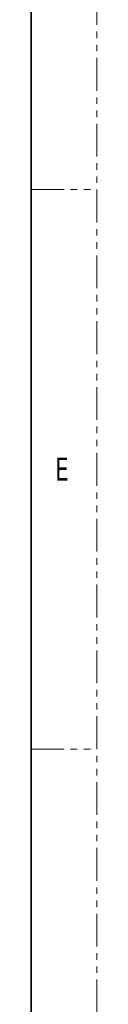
# Model space of a CAD drawing. Header units: millimetres. Extents: x 0 to 1118, y 0 to 864.
# Tile 100 of 117: x 1105 to 1118, y 383 to 573. Entities that reach past the tile are written whole.
import ezdxf

# ---------------------------------------------------------------- set-up
doc = ezdxf.new("R2010")
doc.units = ezdxf.units.MM
doc.linetypes.add('PHANTOM', pattern=[12.7, 6.35, -1.27, 1.27, -1.27, 1.27, -1.27])
doc.styles.add('SLDTEXTSTYLE4', font='TXT', dxfattribs={"width": 0.6})

msp = doc.modelspace()

# ---------------------------------------------------------------- linework, layer by layer
at = {"color": 7, "linetype": 'PHANTOM', "lineweight": 18}
for p, q in [((1117.6, 0), (1117.6, 863.6)), ((1104.9, 539.75), (1117.6, 539.75)), ((1104.9, 431.8), (1117.6, 431.8))]:
    msp.add_line(p, q, dxfattribs=at)
at = {"color": 7, "linetype": 'Continuous', "lineweight": 35}
msp.add_line((1104.9, 838.2), (1104.9, 25.4), dxfattribs=at)

# ---------------------------------------------------------------- texts
at = {"color": 7, "linetype": 'Continuous', "lineweight": 0, "insert": (1109.6943, 488.0477), "char_height": 4.445, "attachment_point": 1, "style": 'SLDTEXTSTYLE4'}
msp.add_mtext('E', dxfattribs=at)

doc.saveas('drawing.dxf')
